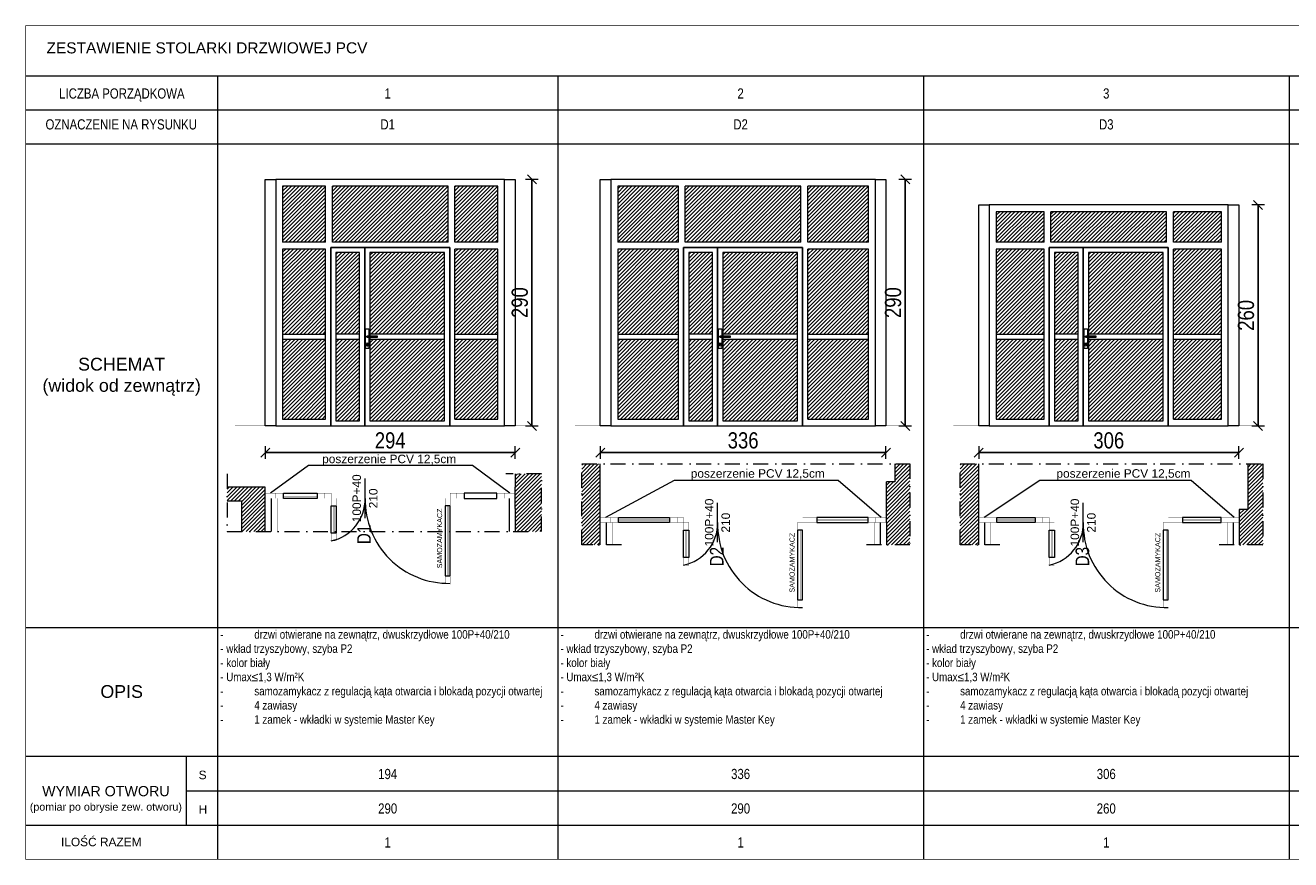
# Model space of a CAD drawing. Header units: millimetres. Extents: x 18880 to 99371, y -5529 to 27899.
# Tile 149 of 161: x 51284 to 52772, y 8113 to 9094. Entities that reach past the tile are written whole.
import ezdxf

# ---------------------------------------------------------------- set-up
doc = ezdxf.new("R2010")
doc.units = ezdxf.units.MM
doc.linetypes.add('Kropki i Kreski', pattern=[335.138881, 176.388884, -88.194442, 0, -70.555556])
for name, color, linetype, lineweight in [('AA_HATCH', 251, 'Continuous', 0), ('AA_IZOLACJA', 251, 'Continuous', 0), ('AA_OPIS', 2, 'Continuous', 0), ('AA_WIDOK', 254, 'Continuous', 0), ('K_SCIANY', 90, 'Continuous', 20)]:
    doc.layers.add(name, color=color, linetype=linetype, lineweight=lineweight)
doc.styles.add('1', font='ARIALN.TTF')
doc.styles.add('ARIAL', font='arial.ttf')
doc.styles.add('Arial Narrow', font='txt')
doc.styles.add('ddddddddddd', font='simplex.shx', dxfattribs={"height": 60})
doc.linetypes.add('BATTING', pattern='A,0.0001,-0.1,[134,ltypeshp.shx,S=0.1,R=0,X=-0.1,Y=0],-0.2,[134,ltypeshp.shx,S=0.1,R=180,X=0.1,Y=0],-0.1', length=0.4001)
doc.linetypes.add('STYROPIAN', pattern='A,0.000141,[1,styropian.shx,S=1,R=0,X=0,Y=0],-14.102004', length=14.102145)
doc.dimstyles.new('1_50', dxfattribs={"dimscale": 10, "dimtxt": 1.9, "dimasz": 0.005, "dimexe": 0, "dimexo": 0, "dimgap": 0.45, "dimtad": 1, "dimdec": 4, "dimrnd": 0.5, "dimdsep": 46, "dimtxsty": '1', "dimblk1": 'DIM01', "dimblk2": 'DIM01', "dimsah": 1, "dimcen": 2, "dimdle": 25, "dimse1": 1, "dimse2": 1, "dimclrd": 1, "dimclrt": 2, "dimadec": 0, "dimazin": 0, "dimtfac": 0.66665, "dimtdec": 4, "dimtix": 1, "dimtmove": 0, "dimatfit": 3, "dimldrblk": 'DIM01', "dimfxl": 0, "dimtolj": 1, "dimtzin": 0, "dimarcsym": 0})
pattern_1 = [(45, (18852.837, -13566.4396), (-2.24506403, 2.24506403), [])]

# ---------------------------------------------------------------- blocks, each defined once
blk = doc.blocks.new('DIM01')
at = {"color": 2}
blk.add_line((-106, -106), (106, 106), dxfattribs=at)
blk.add_line((0, -150), (0, 150))
blk = doc.blocks.new('*D355')
at = {"layer": 'AA_OPIS', "color": 1, "lineweight": -2, "transparency": 16777216}
blk.add_line((51566.2, 8591.7), (51860.1, 8591.7), dxfattribs=at)
at = {"layer": 'Defpoints', "color": 0, "transparency": 16777216}
for p in [(51566.2, 8623.1), (51860.2, 8623.1), (51860.2, 8591.7)]:
    blk.add_point(p, dxfattribs=at)
at = {"layer": 'AA_OPIS', "color": 1, "lineweight": -2, "transparency": 16777216, "xscale": 0.05, "yscale": 0.05, "zscale": 0.05, "rotation": 180}
blk.add_blockref('DIM01', (51566.2, 8591.7), dxfattribs=at)
at = {"layer": 'AA_OPIS', "color": 1, "lineweight": -2, "transparency": 16777216, "xscale": 0.05, "yscale": 0.05, "zscale": 0.05}
blk.add_blockref('DIM01', (51860.2, 8591.7), dxfattribs=at)
at = {"layer": 'AA_OPIS', "color": 2, "transparency": 16777216, "insert": (51713.2, 8605.9), "char_height": 19, "attachment_point": 5, "style": '1'}
blk.add_mtext('\\A1;294', dxfattribs=at)
blk = doc.blocks.new('*D356')
at = {"layer": 'AA_OPIS', "color": 1, "lineweight": -2, "transparency": 16777216}
blk.add_line((51879.8, 8623.1), (51879.8, 8913), dxfattribs=at)
at = {"layer": 'Defpoints', "color": 0, "transparency": 16777216}
for p in [(51860.2, 8913.1), (51879.8, 8913.1), (51860.2, 8623.1)]:
    blk.add_point(p, dxfattribs=at)
at = {"layer": 'AA_OPIS', "color": 1, "lineweight": -2, "transparency": 16777216, "xscale": 0.05, "yscale": 0.05, "zscale": 0.05}
for p, rotation in [((51879.8, 8913.1), 90), ((51879.8, 8623.1), 270)]:
    blk.add_blockref('DIM01', p, dxfattribs=dict(at, rotation=rotation))
at = {"layer": 'AA_OPIS', "color": 2, "transparency": 16777216, "insert": (51865.6, 8768.1), "char_height": 19, "attachment_point": 5, "rotation": 90, "style": '1'}
blk.add_mtext('\\A1;290', dxfattribs=at)
blk = doc.blocks.new('*D357')
at = {"layer": 'AA_OPIS', "color": 1, "lineweight": -2, "transparency": 16777216}
blk.add_line((51960.2, 8591.7), (52296.1, 8591.7), dxfattribs=at)
at = {"layer": 'Defpoints', "color": 0, "transparency": 16777216}
for p in [(51960.2, 8623.1), (52296.2, 8623.1), (52296.2, 8591.7)]:
    blk.add_point(p, dxfattribs=at)
at = {"layer": 'AA_OPIS', "color": 1, "lineweight": -2, "transparency": 16777216, "xscale": 0.05, "yscale": 0.05, "zscale": 0.05, "rotation": 180}
blk.add_blockref('DIM01', (51960.2, 8591.7), dxfattribs=at)
at = {"layer": 'AA_OPIS', "color": 1, "lineweight": -2, "transparency": 16777216, "xscale": 0.05, "yscale": 0.05, "zscale": 0.05}
blk.add_blockref('DIM01', (52296.2, 8591.7), dxfattribs=at)
at = {"layer": 'AA_OPIS', "color": 2, "transparency": 16777216, "insert": (52128.2, 8605.9), "char_height": 19, "attachment_point": 5, "style": '1'}
blk.add_mtext('\\A1;336', dxfattribs=at)
blk = doc.blocks.new('*D358')
at = {"layer": 'AA_OPIS', "color": 1, "lineweight": -2, "transparency": 16777216}
blk.add_line((52318.8, 8623.1), (52318.8, 8913), dxfattribs=at)
at = {"layer": 'Defpoints', "color": 0, "transparency": 16777216}
for p in [(52296.2, 8913.1), (52318.8, 8913.1), (52296.2, 8623.1)]:
    blk.add_point(p, dxfattribs=at)
at = {"layer": 'AA_OPIS', "color": 1, "lineweight": -2, "transparency": 16777216, "xscale": 0.05, "yscale": 0.05, "zscale": 0.05}
for p, rotation in [((52318.8, 8913.1), 90), ((52318.8, 8623.1), 270)]:
    blk.add_blockref('DIM01', p, dxfattribs=dict(at, rotation=rotation))
at = {"layer": 'AA_OPIS', "color": 2, "transparency": 16777216, "insert": (52304.6, 8768.1), "char_height": 19, "attachment_point": 5, "rotation": 90, "style": '1'}
blk.add_mtext('\\A1;290', dxfattribs=at)
blk = doc.blocks.new('*D359')
at = {"layer": 'AA_OPIS', "color": 1, "lineweight": -2, "transparency": 16777216}
blk.add_line((52405.2, 8591.7), (52711.1, 8591.7), dxfattribs=at)
at = {"layer": 'Defpoints', "color": 0, "transparency": 16777216}
for p in [(52405.2, 8623.1), (52711.2, 8623.1), (52711.2, 8591.7)]:
    blk.add_point(p, dxfattribs=at)
at = {"layer": 'AA_OPIS', "color": 1, "lineweight": -2, "transparency": 16777216, "xscale": 0.05, "yscale": 0.05, "zscale": 0.05, "rotation": 180}
blk.add_blockref('DIM01', (52405.2, 8591.7), dxfattribs=at)
at = {"layer": 'AA_OPIS', "color": 1, "lineweight": -2, "transparency": 16777216, "xscale": 0.05, "yscale": 0.05, "zscale": 0.05}
blk.add_blockref('DIM01', (52711.2, 8591.7), dxfattribs=at)
at = {"layer": 'AA_OPIS', "color": 2, "transparency": 16777216, "insert": (52558.2, 8605.9), "char_height": 19, "attachment_point": 5, "style": '1'}
blk.add_mtext('\\A1;306', dxfattribs=at)
blk = doc.blocks.new('*D360')
at = {"layer": 'AA_OPIS', "color": 1, "lineweight": -2, "transparency": 16777216}
blk.add_line((52733.8, 8623.1), (52733.8, 8883), dxfattribs=at)
at = {"layer": 'Defpoints', "color": 0, "transparency": 16777216}
for p in [(52711.2, 8883.1), (52733.8, 8883.1), (52711.2, 8623.1)]:
    blk.add_point(p, dxfattribs=at)
at = {"layer": 'AA_OPIS', "color": 1, "lineweight": -2, "transparency": 16777216, "xscale": 0.05, "yscale": 0.05, "zscale": 0.05}
for p, rotation in [((52733.8, 8883.1), 90), ((52733.8, 8623.1), 270)]:
    blk.add_blockref('DIM01', p, dxfattribs=dict(at, rotation=rotation))
at = {"layer": 'AA_OPIS', "color": 2, "transparency": 16777216, "insert": (52719.6, 8753.1), "char_height": 19, "attachment_point": 5, "rotation": 90, "style": '1'}
blk.add_mtext('\\A1;260', dxfattribs=at)

msp = doc.modelspace()

# ---------------------------------------------------------------- hatches: boundary and pattern name
at = {"layer": 'AA_HATCH'}
h = msp.add_hatch(dxfattribs=at)
h.set_pattern_fill('ANSI31', color=256, style=0)
h.set_pattern_definition([(45, (18852.837, -13516.4396), (-2.24506403, 2.24506403), [])])
h.paths.add_polyline_path([(51839.69972, 8725.09544), (51789.19972, 8725.09544), (51789.19972, 8631.09544), (51839.69972, 8631.09544)])
h.paths.add_polyline_path([(51839.69972, 8831.09544), (51789.19972, 8831.09544), (51789.19972, 8731.09544), (51839.69972, 8731.09544)])
h.paths.add_polyline_path([(51839.69972, 8905.09544), (51789.19972, 8905.09544), (51789.19972, 8839.09544), (51839.69972, 8839.09544)])
h.paths.add_polyline_path([(51781.19972, 8905.09544), (51645.19972, 8905.09544), (51645.19972, 8839.09544), (51781.19972, 8839.09544)])
h.paths.add_polyline_path([(51637.19972, 8905.09544), (51586.69972, 8905.09544), (51586.69972, 8839.09544), (51637.19972, 8839.09544)])
h.paths.add_polyline_path([(51637.19972, 8831.09544), (51586.69972, 8831.09544), (51586.69972, 8731.09544), (51637.19972, 8731.09544)])
h.paths.add_polyline_path([(51637.19972, 8725.09544), (51586.69972, 8725.09544), (51586.69972, 8631.09544), (51637.19972, 8631.09544)])
h = msp.add_hatch(dxfattribs=at)
h.set_pattern_fill('ANSI31', color=256, style=0)
h.set_pattern_definition(pattern_1)
h.paths.add_polyline_path([(52275.69972, 8725.09565), (52204.19972, 8725.09565), (52204.19972, 8631.09565), (52275.69972, 8631.09565)])
h.paths.add_polyline_path([(52275.69972, 8831.09565), (52204.19972, 8831.09565), (52204.19972, 8731.09565), (52275.69972, 8731.09565)])
h.paths.add_polyline_path([(52275.69972, 8905.09565), (52204.19972, 8905.09565), (52204.19972, 8839.09565), (52275.69972, 8839.09565)])
h.paths.add_polyline_path([(52196.19972, 8905.09565), (52060.19972, 8905.09565), (52060.19972, 8839.09565), (52196.19972, 8839.09565)])
h.paths.add_polyline_path([(52052.19972, 8905.09565), (51980.69972, 8905.09565), (51980.69972, 8839.09565), (52052.19972, 8839.09565)])
h.paths.add_polyline_path([(52052.19972, 8831.09565), (51980.69972, 8831.09565), (51980.69972, 8731.09565), (52052.19972, 8731.09565)])
h.paths.add_polyline_path([(52052.19972, 8725.09565), (51980.69972, 8725.09565), (51980.69972, 8631.09565), (52052.19972, 8631.09565)])
h = msp.add_hatch(dxfattribs=at)
h.set_pattern_fill('ANSI31', color=256, style=0)
h.set_pattern_definition(pattern_1)
h.paths.add_polyline_path([(52690.69972, 8725.09539), (52634.19972, 8725.09539), (52634.19972, 8631.09539), (52690.69972, 8631.09539)])
h.paths.add_polyline_path([(52690.69972, 8831.09539), (52634.19972, 8831.09539), (52634.19972, 8731.09539), (52690.69972, 8731.09539)])
h.paths.add_polyline_path([(52690.69972, 8875.09539), (52634.19972, 8875.09539), (52634.19972, 8839.09539), (52690.69972, 8839.09539)])
h.paths.add_polyline_path([(52626.19972, 8875.09539), (52490.19972, 8875.09539), (52490.19972, 8839.09539), (52626.19972, 8839.09539)])
h.paths.add_polyline_path([(52482.19972, 8875.09539), (52425.69972, 8875.09539), (52425.69972, 8839.09539), (52482.19972, 8839.09539)])
h.paths.add_polyline_path([(52482.19972, 8831.09539), (52425.69972, 8831.09539), (52425.69972, 8731.09539), (52482.19972, 8731.09539)])
h.paths.add_polyline_path([(52482.19972, 8725.09539), (52425.69972, 8725.09539), (52425.69972, 8631.09539), (52482.19972, 8631.09539)])
h = msp.add_hatch(dxfattribs=at)
h.set_pattern_fill('ANSI31', color=256, style=0)
h.set_pattern_definition([(45, (18902.837, -13410.4396), (-2.24506403, 2.24506403), [])])
h.paths.add_polyline_path([(51777.19972, 8827.09544), (51689.19972, 8827.09544), (51689.19972, 8731.09544), (51777.19972, 8731.09544)])
h.paths.add_polyline_path([(51677.19972, 8827.09544), (51649.19972, 8827.09544), (51649.19972, 8731.09544), (51677.19972, 8731.09544)])
h.paths.add_polyline_path([(51677.19972, 8725.09544), (51649.19972, 8725.09544), (51649.19972, 8629.09544), (51677.19972, 8629.09544)])
h.paths.add_polyline_path([(51777.19972, 8725.09544), (51689.19972, 8725.09544), (51689.19972, 8629.09544), (51777.19972, 8629.09544)])
h = msp.add_hatch(dxfattribs=at)
h.set_pattern_fill('ANSI31', color=256, style=0)
h.set_pattern_definition([(45, (19317.837, -13410.4394), (-2.24506403, 2.24506403), [])])
h.paths.add_polyline_path([(52192.19972, 8827.09565), (52104.19972, 8827.09565), (52104.19972, 8731.09565), (52192.19972, 8731.09565)])
h.paths.add_polyline_path([(52092.19972, 8827.09565), (52064.19972, 8827.09565), (52064.19972, 8731.09565), (52092.19972, 8731.09565)])
h.paths.add_polyline_path([(52092.19972, 8725.09565), (52064.19972, 8725.09565), (52064.19972, 8629.09565), (52092.19972, 8629.09565)])
h.paths.add_polyline_path([(52192.19972, 8725.09565), (52104.19972, 8725.09565), (52104.19972, 8629.09565), (52192.19972, 8629.09565)])
h = msp.add_hatch(dxfattribs=at)
h.set_pattern_fill('ANSI31', color=256, style=0)
h.set_pattern_definition([(45, (19747.837, -13410.4397), (-2.24506403, 2.24506403), [])])
h.paths.add_polyline_path([(52622.19972, 8827.09539), (52534.19972, 8827.09539), (52534.19972, 8731.09539), (52622.19972, 8731.09539)])
h.paths.add_polyline_path([(52522.19972, 8827.09539), (52494.19972, 8827.09539), (52494.19972, 8731.09539), (52522.19972, 8731.09539)])
h.paths.add_polyline_path([(52522.19972, 8725.09539), (52494.19972, 8725.09539), (52494.19972, 8629.09539), (52522.19972, 8629.09539)])
h.paths.add_polyline_path([(52622.19972, 8725.09539), (52534.19972, 8725.09539), (52534.19972, 8629.09539), (52622.19972, 8629.09539)])
h = msp.add_hatch(dxfattribs=at)
h.set_pattern_fill('ANSI31', color=256)
h.set_pattern_definition(pattern_1)
h.paths.add_polyline_path([(52324.33097, 8578.28437), (52306.69972, 8578.28437), (52306.69972, 8557.30828), (52296.69972, 8557.30828), (52296.69972, 8528.30828), (52296.69972, 8521.30828), (52296.69972, 8509.30828), (52296.69972, 8483.05477), (52324.33097, 8483.05477)])
h.paths.add_polyline_path([(51960.19972, 8578.28437), (51938.46013, 8578.28437), (51938.46013, 8483.05477), (51960.19972, 8483.05477), (51960.19972, 8509.30828), (51960.19972, 8515.30828)])
h = msp.add_hatch(dxfattribs=at)
h.set_pattern_fill('ANSI31', color=256)
h.set_pattern_definition(pattern_1)
h.paths.add_polyline_path([(52405.19972, 8578.28411), (52383.46013, 8578.28411), (52383.46013, 8483.05451), (52405.19972, 8483.05451), (52405.19972, 8509.30802), (52405.19972, 8515.30802)])
h.paths.add_polyline_path([(52739.33097, 8578.28411), (52721.69972, 8578.28411), (52721.69972, 8524.80802), (52711.69972, 8524.80802), (52711.69972, 8509.30802), (52711.69972, 8483.05451), (52739.33097, 8483.05451)])
h = msp.add_hatch(dxfattribs=at)
h.set_pattern_fill('ANSI31', color=256)
h.set_pattern_definition([(45, (19662.1798, -13418.9553), (-2.24506403, 2.24506403), [])])
h.paths.add_polyline_path([(51566.19972, 8537.82795), (51566.19972, 8543.82795), (51566.19972, 8544.82795), (51566.19972, 8550.82795), (51554.69972, 8550.82795), (51538.19972, 8550.82795), (51521.53858, 8550.82795), (51521.53858, 8534.82795), (51538.19972, 8534.82795), (51538.19972, 8498.92162), (51566.19972, 8498.92162), (51566.19972, 8525.82795)])
h.paths.add_polyline_path([(51891.27593, 8498.92162), (51891.27593, 8566.59239), (51860.19972, 8566.59239), (51860.19972, 8550.82795), (51860.19972, 8544.82795), (51860.19972, 8537.82795), (51860.19972, 8525.82795), (51860.19972, 8498.92162)])

# ---------------------------------------------------------------- linework, layer by layer
at = {"layer": 'AA_IZOLACJA', "linetype": 'STYROPIAN', "ltscale": 1.4}
for points in [[(51573.19972, 8537.82795), (51573.19972, 8498.92162)], [(51853.19972, 8537.82795), (51853.19972, 8498.92162)], [(51967.19972, 8509.30828), (51967.19972, 8483.05477)], [(52412.19972, 8509.30802), (52412.19972, 8483.05451)], [(52704.69972, 8483.05451), (52704.69972, 8509.30802)]]:
    msp.add_lwpolyline(points, dxfattribs=at)
at = {"layer": 'AA_IZOLACJA', "linetype": 'BATTING', "ltscale": 16}
msp.add_lwpolyline([(52289.69972, 8483.05477), (52289.69972, 8509.30828)], dxfattribs=at)
at = {"layer": 'AA_OPIS', "linetype": 'Continuous'}
for p, q in [((51683.69972, 8514.62802), (51683.69972, 8561.02788)), ((52098.19972, 8486.10835), (52098.19972, 8532.50821)), ((52528.19972, 8486.10809), (52528.19972, 8532.50795))]:
    msp.add_line(p, q, dxfattribs=at)
at = {"layer": 'AA_OPIS', "const_width": 1}
msp.add_lwpolyline([(54920.19943, 8113.19294), (51284.56617, 8113.19546), (51284.56628, 9093.8623), (54920.20048, 9093.8599), (54920.19943, 8113.19702)], dxfattribs=at)
at = {"layer": 'AA_OPIS'}
for points in [[(51284.56628, 9035.04377), (54920.20041, 9035.04125)], [(51510.19949, 9035.04377), (51510.19998, 8113.196)], [(51910.19949, 9035.04392), (51910.19998, 8113.19614)], [(52340.19949, 9035.04413), (52340.19998, 8113.19636)], [(52770.19949, 9035.04387), (52770.19998, 8113.1961)], [(51284.56628, 8995.04377), (54920.20038, 8995.04132)], [(51284.56628, 8955.04377), (54920.20028, 8955.04132)], [(51284.56618, 8385.68591), (54920.19968, 8385.68335)], [(51284.56618, 8234.36199), (54920.19957, 8234.35953)], [(51284.56618, 8234.36199), (54920.19957, 8234.35953)], [(51473.04765, 8234.36199), (51473.04765, 8153.19546)], [(51473.04764, 8193.77869), (54920.19953, 8193.77628)], [(51284.56618, 8153.19546), (54920.19948, 8153.193)]]:
    msp.add_lwpolyline(points, dxfattribs=at)
at = {"layer": 'AA_OPIS', "linetype": 'Continuous'}
for points in [[(51853.94972, 8543.82795), (51810.13351, 8576.46641), (51617.26594, 8576.46641), (51572.44972, 8543.82795)], [(52290.44972, 8515.30828), (52240.13351, 8558.78828), (52047.26594, 8558.78828), (51966.44972, 8515.30828)], [(52705.44972, 8515.30802), (52655.13351, 8558.78802), (52477.26594, 8558.78802), (52411.44972, 8515.30802)]]:
    msp.add_lwpolyline(points, dxfattribs=at)
at = {"layer": 'AA_OPIS', "linetype": 'Kropki i Kreski', "ltscale": 0.1}
for points in [[(51985.13021, 8483.05477), (51938.46013, 8483.05477), (51938.46013, 8578.28437), (52324.33097, 8578.28437), (52324.33097, 8483.05477), (52268.03811, 8483.05477)], [(52430.13021, 8483.05451), (52383.46013, 8483.05451), (52383.46013, 8578.28411), (52739.33097, 8578.28411), (52739.33097, 8483.05451), (52683.03811, 8483.05451)], [(51521.53858, 8566.59239), (51521.53858, 8498.92162), (51891.27593, 8498.92162), (51891.27593, 8566.59239), (51849.09137, 8566.59239)]]:
    msp.add_lwpolyline(points, dxfattribs=at)
at = {"layer": 'AA_WIDOK'}
for points in [[(51566.19972, 8913.09544), (51578.69972, 8913.09544), (51578.69972, 8623.09544), (51566.19972, 8623.09544)], [(51578.69972, 8623.09544), (51847.69972, 8623.09544), (51847.69972, 8913.09544), (51578.69972, 8913.09544)], [(51847.69972, 8913.09544), (51860.19972, 8913.09544), (51860.19972, 8623.09544), (51847.69972, 8623.09544)], [(51960.19972, 8913.09565), (51972.69972, 8913.09565), (51972.69972, 8623.09565), (51960.19972, 8623.09565)], [(51972.69972, 8623.09565), (52283.69972, 8623.09565), (52283.69972, 8913.09565), (51972.69972, 8913.09565)], [(52283.69972, 8913.09565), (52296.19972, 8913.09565), (52296.19972, 8623.09565), (52283.69972, 8623.09565)], [(52405.19972, 8883.09539), (52417.69972, 8883.09539), (52417.69972, 8623.09539), (52405.19972, 8623.09539)], [(52417.69972, 8623.09539), (52698.69972, 8623.09539), (52698.69972, 8883.09539), (52417.69972, 8883.09539)], [(52698.69972, 8883.09539), (52711.19972, 8883.09539), (52711.19972, 8623.09539), (52698.69972, 8623.09539)], [(51683.19972, 8833.09544), (51643.19972, 8833.09544), (51643.19972, 8623.09544), (51683.19972, 8623.09544)], [(51677.19972, 8827.09544), (51649.19972, 8827.09544), (51649.19972, 8629.09544), (51677.19972, 8629.09544)], [(51783.19972, 8833.09544), (51683.19972, 8833.09544), (51683.19972, 8623.09544), (51783.19972, 8623.09544)], [(51777.19972, 8827.09544), (51689.19972, 8827.09544), (51689.19972, 8629.09544), (51777.19972, 8629.09544)], [(52098.19972, 8833.09565), (52058.19972, 8833.09565), (52058.19972, 8623.09565), (52098.19972, 8623.09565)], [(52092.19972, 8827.09565), (52064.19972, 8827.09565), (52064.19972, 8629.09565), (52092.19972, 8629.09565)], [(52198.19972, 8833.09565), (52098.19972, 8833.09565), (52098.19972, 8623.09565), (52198.19972, 8623.09565)], [(52192.19972, 8827.09565), (52104.19972, 8827.09565), (52104.19972, 8629.09565), (52192.19972, 8629.09565)], [(52528.19972, 8833.09539), (52488.19972, 8833.09539), (52488.19972, 8623.09539), (52528.19972, 8623.09539)], [(52522.19972, 8827.09539), (52494.19972, 8827.09539), (52494.19972, 8629.09539), (52522.19972, 8629.09539)], [(52628.19972, 8833.09539), (52528.19972, 8833.09539), (52528.19972, 8623.09539), (52628.19972, 8623.09539)], [(52622.19972, 8827.09539), (52534.19972, 8827.09539), (52534.19972, 8629.09539), (52622.19972, 8629.09539)], [(51688.19972, 8714.29349), (51684.19972, 8714.29349), (51684.19972, 8737.29349), (51688.19972, 8737.29349)], [(52103.19972, 8714.29371), (52099.19972, 8714.29371), (52099.19972, 8737.29371), (52103.19972, 8737.29371)], [(52533.19972, 8714.29345), (52529.19972, 8714.29345), (52529.19972, 8737.29345), (52533.19972, 8737.29345)], [(51649.19972, 8725.09544), (51677.19972, 8725.09544), (51677.19972, 8731.09544), (51649.19972, 8731.09544)], [(51689.19972, 8725.09544), (51777.19972, 8725.09544), (51777.19972, 8731.09544), (51689.19972, 8731.09544)], [(52064.19972, 8725.09565), (52092.19972, 8725.09565), (52092.19972, 8731.09565), (52064.19972, 8731.09565)], [(52104.19972, 8725.09565), (52192.19972, 8725.09565), (52192.19972, 8731.09565), (52104.19972, 8731.09565)], [(52494.19972, 8725.09539), (52522.19972, 8725.09539), (52522.19972, 8731.09539), (52494.19972, 8731.09539)], [(52534.19972, 8725.09539), (52622.19972, 8725.09539), (52622.19972, 8731.09539), (52534.19972, 8731.09539)]]:
    msp.add_lwpolyline(points, close=True, dxfattribs=at)
for points in [[(51637.19972, 8905.09544), (51586.69972, 8905.09544), (51586.69972, 8839.09544)], [(51637.19972, 8839.09544), (51637.19972, 8905.09544)], [(51645.19972, 8839.09544), (51645.19972, 8905.09544)], [(51781.19972, 8905.09544), (51645.19972, 8905.09544)], [(51781.19972, 8839.09544), (51781.19972, 8905.09544)], [(51789.19972, 8839.09544), (51789.19972, 8905.09544)], [(51839.69972, 8839.09544), (51839.69972, 8905.09544), (51789.19972, 8905.09544)], [(52052.19972, 8905.09565), (51980.69972, 8905.09565), (51980.69972, 8839.09565)], [(52052.19972, 8839.09565), (52052.19972, 8905.09565)], [(52196.19972, 8905.09565), (52060.19972, 8905.09565)], [(52060.19972, 8839.09565), (52060.19972, 8905.09565)], [(52196.19972, 8839.09565), (52196.19972, 8905.09565)], [(52275.69972, 8839.09565), (52275.69972, 8905.09565), (52204.19972, 8905.09565)], [(52204.19972, 8839.09565), (52204.19972, 8905.09565)], [(52482.19972, 8875.09539), (52425.69972, 8875.09539), (52425.69972, 8839.09539)], [(52482.19972, 8839.09539), (52482.19972, 8875.09539)], [(52626.19972, 8875.09539), (52490.19972, 8875.09539)], [(52490.19972, 8839.09539), (52490.19972, 8875.09539)], [(52626.19972, 8839.09539), (52626.19972, 8875.09539)], [(52690.69972, 8839.09539), (52690.69972, 8875.09539), (52634.19972, 8875.09539)], [(52634.19972, 8839.09539), (52634.19972, 8875.09539)], [(51637.19972, 8839.09544), (51586.69972, 8839.09544)], [(51781.19972, 8839.09544), (51645.19972, 8839.09544)], [(51839.69972, 8839.09544), (51789.19972, 8839.09544)], [(52052.19972, 8839.09565), (51980.69972, 8839.09565)], [(52196.19972, 8839.09565), (52060.19972, 8839.09565)], [(52275.69972, 8839.09565), (52204.19972, 8839.09565)], [(52482.19972, 8839.09539), (52425.69972, 8839.09539)], [(52626.19972, 8839.09539), (52490.19972, 8839.09539)], [(52690.69972, 8839.09539), (52634.19972, 8839.09539)], [(51637.19972, 8831.09544), (51586.69972, 8831.09544)], [(51586.69972, 8831.09544), (51586.69972, 8631.09544), (51637.19972, 8631.09544)], [(51637.19972, 8631.09544), (51637.19972, 8831.09544)], [(51643.19972, 8623.09544), (51643.19972, 8833.09544), (51783.19972, 8833.09544), (51783.19972, 8623.09544)], [(51789.19972, 8631.09544), (51839.69972, 8631.09544), (51839.69972, 8831.09544)], [(51839.69972, 8831.09544), (51789.19972, 8831.09544)], [(51789.19972, 8631.09544), (51789.19972, 8831.09544)], [(51980.69972, 8831.09565), (51980.69972, 8631.09565), (52052.19972, 8631.09565)], [(52052.19972, 8831.09565), (51980.69972, 8831.09565)], [(52052.19972, 8631.09565), (52052.19972, 8831.09565)], [(52058.19972, 8623.09565), (52058.19972, 8833.09565), (52198.19972, 8833.09565), (52198.19972, 8623.09565)], [(52204.19972, 8631.09565), (52275.69972, 8631.09565), (52275.69972, 8831.09565)], [(52275.69972, 8831.09565), (52204.19972, 8831.09565)], [(52204.19972, 8631.09565), (52204.19972, 8831.09565)], [(52425.69972, 8831.09539), (52425.69972, 8631.09539), (52482.19972, 8631.09539)], [(52482.19972, 8831.09539), (52425.69972, 8831.09539)], [(52482.19972, 8631.09539), (52482.19972, 8831.09539)], [(52488.19972, 8623.09539), (52488.19972, 8833.09539), (52628.19972, 8833.09539), (52628.19972, 8623.09539)], [(52634.19972, 8631.09539), (52690.69972, 8631.09539), (52690.69972, 8831.09539)], [(52690.69972, 8831.09539), (52634.19972, 8831.09539)], [(52634.19972, 8631.09539), (52634.19972, 8831.09539)], [(51586.69972, 8731.09544), (51637.19972, 8731.09544)], [(51586.69972, 8725.09544), (51637.19972, 8725.09544)], [(51789.19972, 8731.09544), (51839.69972, 8731.09544)], [(51789.19972, 8725.09544), (51839.69972, 8725.09544)], [(51980.69972, 8731.09565), (52052.19972, 8731.09565)], [(51980.69972, 8725.09565), (52052.19972, 8725.09565)], [(52204.19972, 8731.09565), (52275.69972, 8731.09565)], [(52204.19972, 8725.09565), (52275.69972, 8725.09565)], [(52425.69972, 8731.09539), (52482.19972, 8731.09539)], [(52425.69972, 8725.09539), (52482.19972, 8725.09539)], [(52634.19972, 8731.09539), (52690.69972, 8731.09539)], [(52634.19972, 8725.09539), (52690.69972, 8725.09539)]]:
    msp.add_lwpolyline(points, dxfattribs=at)
for points in [[(51698.02039, 8727.09544), (51686.51032, 8727.09544, -1), (51686.51032, 8729.09544), (51698.02039, 8729.09544)], [(52113.02039, 8727.09565), (52101.51032, 8727.09565, -1), (52101.51032, 8729.09565), (52113.02039, 8729.09565)], [(52543.02039, 8727.09539), (52531.51032, 8727.09539, -1), (52531.51032, 8729.09539), (52543.02039, 8729.09539)]]:
    msp.add_lwpolyline(points, format="xyb", close=True, dxfattribs=at)
for points in [[(51686.89973, 8719.0053), (51686.89973, 8717.46691, -1), (51685.49973, 8717.46691), (51685.49973, 8719.0053)], [(52101.89973, 8719.00551), (52101.89973, 8717.46713, -1), (52100.49973, 8717.46713), (52100.49973, 8719.00551)], [(52531.89973, 8719.00525), (52531.89973, 8717.46687, -1), (52530.49973, 8717.46687), (52530.49973, 8719.00525)]]:
    msp.add_lwpolyline(points, format="xyb", dxfattribs=at)
at = {"layer": 'AA_WIDOK', "const_width": 0.3}
for points in [[(51887.02124, 8623.09544), (51530.49725, 8623.09544)], [(52323.02124, 8623.09565), (51930.49725, 8623.09565)], [(52738.02124, 8623.09539), (52375.49725, 8623.09539)], [(51580.19972, 8537.82795), (51580.19972, 8498.92162)], [(51846.19972, 8537.82795), (51846.19972, 8498.92162)], [(51974.19972, 8509.30828), (51974.19972, 8483.05477)], [(52282.69972, 8483.05477), (52282.69972, 8509.30828)], [(52419.19972, 8509.30802), (52419.19972, 8483.05451)], [(52697.69972, 8483.05451), (52697.69972, 8509.30802)]]:
    msp.add_lwpolyline(points, dxfattribs=at)
at = {"layer": 'AA_WIDOK', "color": 4, "const_width": 0.3}
for points in [[(51566.19972, 8537.82795), (51578.69972, 8537.82795), (51578.69972, 8543.82795), (51566.19972, 8543.82795)], [(51578.69972, 8537.82795), (51587.69972, 8537.82795), (51587.69972, 8543.82795), (51578.69972, 8543.82795)], [(51587.69972, 8541.32795), (51627.19972, 8541.32795), (51627.19972, 8540.32795), (51587.69972, 8540.32795)], [(51627.19972, 8537.82795), (51636.19972, 8537.82795), (51636.19972, 8543.82795), (51627.19972, 8543.82795)], [(51636.19972, 8543.82795), (51643.69972, 8543.82795), (51643.69972, 8537.82795), (51636.19972, 8537.82795)], [(51791.19972, 8543.82795), (51783.69972, 8543.82795), (51783.69972, 8537.82795), (51791.19972, 8537.82795)], [(51800.19972, 8537.82795), (51791.19972, 8537.82795), (51791.19972, 8543.82795), (51800.19972, 8543.82795)], [(51847.69972, 8537.82795), (51838.69972, 8537.82795), (51838.69972, 8543.82795), (51847.69972, 8543.82795)], [(51860.19972, 8537.82795), (51847.69972, 8537.82795), (51847.69972, 8543.82795), (51860.19972, 8543.82795)], [(51643.69972, 8537.82795), (51643.69972, 8528.82795), (51649.69972, 8528.82795), (51649.69972, 8537.82795)], [(51647.19972, 8528.82795), (51647.19972, 8496.82795), (51646.19972, 8496.82795), (51646.19972, 8528.82795)], [(51783.69972, 8537.82795), (51783.69972, 8528.82795), (51777.69972, 8528.82795), (51777.69972, 8537.82795)], [(51780.19972, 8528.82795), (51780.19972, 8446.82795), (51781.19972, 8446.82795), (51781.19972, 8528.82795)], [(51960.19972, 8509.30828), (51972.69972, 8509.30828), (51972.69972, 8515.30828), (51960.19972, 8515.30828)], [(51972.69972, 8509.30828), (51981.69972, 8509.30828), (51981.69972, 8515.30828), (51972.69972, 8515.30828)], [(51981.69972, 8512.80828), (52041.69972, 8512.80828), (52041.69972, 8511.80828), (51981.69972, 8511.80828)], [(52041.69972, 8509.30828), (52050.69972, 8509.30828), (52050.69972, 8515.30828), (52041.69972, 8515.30828)], [(52050.69972, 8515.30828), (52058.19972, 8515.30828), (52058.19972, 8509.30828), (52050.69972, 8509.30828)], [(52205.69972, 8515.30828), (52198.19972, 8515.30828), (52198.19972, 8509.30828), (52205.69972, 8509.30828)], [(52214.69972, 8509.30828), (52205.69972, 8509.30828), (52205.69972, 8515.30828), (52214.69972, 8515.30828)], [(52275.19972, 8512.80828), (52214.69972, 8512.80828), (52214.69972, 8511.80828), (52275.19972, 8511.80828)], [(52284.19972, 8509.30828), (52275.19972, 8509.30828), (52275.19972, 8515.30828), (52284.19972, 8515.30828)], [(52296.69972, 8509.30828), (52284.19972, 8509.30828), (52284.19972, 8515.30828), (52296.69972, 8515.30828)], [(52405.19972, 8509.30802), (52417.69972, 8509.30802), (52417.69972, 8515.30802), (52405.19972, 8515.30802)], [(52417.69972, 8509.30802), (52426.69972, 8509.30802), (52426.69972, 8515.30802), (52417.69972, 8515.30802)], [(52426.69972, 8512.80802), (52471.69972, 8512.80802), (52471.69972, 8511.80802), (52426.69972, 8511.80802)], [(52471.69972, 8509.30802), (52480.69972, 8509.30802), (52480.69972, 8515.30802), (52471.69972, 8515.30802)], [(52480.69972, 8515.30802), (52488.19972, 8515.30802), (52488.19972, 8509.30802), (52480.69972, 8509.30802)], [(52635.69972, 8515.30802), (52628.19972, 8515.30802), (52628.19972, 8509.30802), (52635.69972, 8509.30802)], [(52644.69972, 8509.30802), (52635.69972, 8509.30802), (52635.69972, 8515.30802), (52644.69972, 8515.30802)], [(52690.19972, 8512.80802), (52644.69972, 8512.80802), (52644.69972, 8511.80802), (52690.19972, 8511.80802)], [(52699.19972, 8509.30802), (52690.19972, 8509.30802), (52690.19972, 8515.30802), (52699.19972, 8515.30802)], [(52711.69972, 8509.30802), (52699.19972, 8509.30802), (52699.19972, 8515.30802), (52711.69972, 8515.30802)], [(51643.69972, 8496.82795), (51643.69972, 8487.82795), (51649.69972, 8487.82795), (51649.69972, 8496.82795)], [(52058.19972, 8509.30828), (52058.19972, 8500.30828), (52064.19972, 8500.30828), (52064.19972, 8509.30828)], [(52061.69972, 8500.30828), (52061.69972, 8468.30828), (52060.69972, 8468.30828), (52060.69972, 8500.30828)], [(52198.19972, 8509.30828), (52198.19972, 8500.30828), (52192.19972, 8500.30828), (52192.19972, 8509.30828)], [(52194.69972, 8500.30828), (52194.69972, 8418.30828), (52195.69972, 8418.30828), (52195.69972, 8500.30828)], [(52488.19972, 8509.30802), (52488.19972, 8500.30802), (52494.19972, 8500.30802), (52494.19972, 8509.30802)], [(52491.69972, 8500.30802), (52491.69972, 8468.30802), (52490.69972, 8468.30802), (52490.69972, 8500.30802)], [(52628.19972, 8509.30802), (52628.19972, 8500.30802), (52622.19972, 8500.30802), (52622.19972, 8509.30802)], [(52624.69972, 8500.30802), (52624.69972, 8418.30802), (52625.69972, 8418.30802), (52625.69972, 8500.30802)], [(52058.19972, 8468.30828), (52058.19972, 8459.30828), (52064.19972, 8459.30828), (52064.19972, 8468.30828)], [(52488.19972, 8468.30802), (52488.19972, 8459.30802), (52494.19972, 8459.30802), (52494.19972, 8468.30802)], [(51783.69972, 8446.82795), (51783.69972, 8437.82795), (51777.69972, 8437.82795), (51777.69972, 8446.82795)], [(52198.19972, 8418.30828), (52198.19972, 8409.30828), (52192.19972, 8409.30828), (52192.19972, 8418.30828)], [(52628.19972, 8418.30802), (52628.19972, 8409.30802), (52622.19972, 8409.30802), (52622.19972, 8418.30802)]]:
    msp.add_lwpolyline(points, close=True, dxfattribs=at)
at = {"layer": 'AA_WIDOK', "color": 4}
for points in [[(51587.69972, 8543.82795), (51627.19972, 8543.82795), (51627.19972, 8537.82795), (51587.69972, 8537.82795)], [(51838.69972, 8543.82795), (51800.19972, 8543.82795), (51800.19972, 8537.82795), (51838.69972, 8537.82795)], [(51649.69972, 8528.82795), (51649.69972, 8496.82795), (51643.69972, 8496.82795), (51643.69972, 8528.82795)], [(51777.69972, 8528.82795), (51777.69972, 8446.82795), (51783.69972, 8446.82795), (51783.69972, 8528.82795)], [(51981.69972, 8515.30828), (52041.69972, 8515.30828), (52041.69972, 8509.30828), (51981.69972, 8509.30828)], [(52275.19972, 8515.30828), (52214.69972, 8515.30828), (52214.69972, 8509.30828), (52275.19972, 8509.30828)], [(52426.69972, 8515.30802), (52471.69972, 8515.30802), (52471.69972, 8509.30802), (52426.69972, 8509.30802)], [(52690.19972, 8515.30802), (52644.69972, 8515.30802), (52644.69972, 8509.30802), (52690.19972, 8509.30802)], [(52064.19972, 8500.30828), (52064.19972, 8468.30828), (52058.19972, 8468.30828), (52058.19972, 8500.30828)], [(52192.19972, 8500.30828), (52192.19972, 8418.30828), (52198.19972, 8418.30828), (52198.19972, 8500.30828)], [(52494.19972, 8500.30802), (52494.19972, 8468.30802), (52488.19972, 8468.30802), (52488.19972, 8500.30802)], [(52622.19972, 8500.30802), (52622.19972, 8418.30802), (52628.19972, 8418.30802), (52628.19972, 8500.30802)]]:
    msp.add_lwpolyline(points, close=True, dxfattribs=at)
at = {"layer": 'AA_WIDOK'}
for centre in [(51686.19973, 8719.71944), (52101.19973, 8719.71966), (52531.19973, 8719.7194)]:
    msp.add_circle(centre, 1, dxfattribs=at)
at = {"layer": 'AA_WIDOK', "color": 4}
for centre, radius, start, end in [((51633.73412, 8536.80043), 49.97616, 281.50228717, 1.17809632), ((51781.81634, 8535.94457), 98.13469, 178.90032138, 271.09967862), ((52048.23412, 8508.28076), 49.97616, 281.50228717, 1.17809632), ((52196.31634, 8507.4249), 98.13469, 178.90032138, 271.09967862), ((52478.23412, 8508.2805), 49.97616, 281.50228717, 1.17809632), ((52626.31634, 8507.42464), 98.13469, 178.90032138, 271.09967862)]:
    msp.add_arc(centre, radius, start, end, dxfattribs=at)
at = {"layer": 'K_SCIANY'}
for points in [[(51960.19972, 8483.05477), (51960.19972, 8578.28437)], [(52306.69972, 8578.28437), (52306.69972, 8557.30828)], [(52405.19972, 8483.05451), (52405.19972, 8578.28411)], [(52721.69972, 8578.28411), (52721.69972, 8524.80802)], [(51860.19972, 8566.59239), (51860.19972, 8550.82795)], [(52296.69972, 8528.30828), (52296.69972, 8557.30828)], [(52306.69972, 8557.30828), (52296.69972, 8557.30828)], [(51566.19972, 8498.92162), (51566.19972, 8525.82795), (51566.19972, 8525.82795), (51566.19972, 8537.82795), (51566.19972, 8537.82795), (51566.19972, 8544.82795), (51566.19972, 8550.82795), (51554.69972, 8550.82795), (51538.19972, 8550.82795), (51521.53858, 8550.82795)], [(51860.19972, 8544.82795), (51860.19972, 8550.82795)], [(51860.19972, 8537.82795), (51860.19972, 8544.82795)], [(51521.53858, 8534.82795), (51538.19972, 8534.82795), (51538.19972, 8498.92162)], [(51860.19972, 8525.82795), (51860.19972, 8537.82795)], [(51860.19972, 8537.82795), (51860.19972, 8537.82795)], [(52296.69972, 8521.30828), (52296.69972, 8528.30828)], [(51860.19972, 8525.82795), (51860.19972, 8498.92162)], [(51860.19972, 8525.82795), (51860.19972, 8525.82795)], [(52296.69972, 8509.30828), (52296.69972, 8521.30828)], [(52296.69972, 8521.30828), (52296.69972, 8521.30828)], [(52721.69972, 8524.80802), (52711.69972, 8524.80802), (52711.69972, 8509.30802)], [(52711.69972, 8521.30802), (52711.69972, 8521.30802)], [(51960.19972, 8483.05477), (51960.19972, 8509.30828)], [(52296.69972, 8509.30828), (52296.69972, 8483.05477)], [(52405.19972, 8483.05451), (52405.19972, 8509.30802)], [(52711.69972, 8509.30802), (52711.69972, 8483.05451)]]:
    msp.add_lwpolyline(points, dxfattribs=at)

# ---------------------------------------------------------------- texts
at = {"layer": 'AA_OPIS'}
for s, insert, char_height, width, attachment_point, style in [('{\\H1.182x;ZESTAWIENIE STOLARKI DRZWIOWEJ PCV}', (51309.01038, 9074.31226), 11, 1358.6256955, 1, 'ARIAL'), ('{\\fArial|b0|i0|c238|p34;\\W0.8;LICZBA PORZĄDKOWA}', (51397.62356, 9020.14151), 12, 225.1518509, 2, 'ARIAL'), ('{\\W0.8;1}', (51710.1995, 9020.14163), 12, 399.9999971, 2, 'ARIAL'), ('{\\W0.8;2}', (52125.1995, 9020.14185), 12, 399.9999971, 2, 'ARIAL'), ('{\\W0.8;3}', (52555.1995, 9020.14159), 12, 399.9999971, 2, 'ARIAL'), ('{\\fArial|b0|i0|c238|p34;\\W0.8;OZNACZENIE NA RYSUNKU}', (51396.87741, 8983.79008), 12, 225.1518509, 2, 'ARIAL'), ('{\\W0.8;D1}', (51710.19952, 8983.79023), 12, 399.9999901, 2, 'ARIAL'), ('{\\W0.8;D2}', (52125.19952, 8983.79044), 12, 399.9999901, 2, 'ARIAL'), ('{\\W0.8;D3}', (52555.19952, 8983.79018), 12, 399.9999901, 2, 'ARIAL'), ('{\\fArial|b0|i0|c238|p34;SCHEMAT\\P(widok od zewnątrz)}', (51397.38279, 8703.18128), 15, 225.6332084, 2, 'ddddddddddd'), ('\\pxi-1,l1;{\\fArial Narrow|b0|i0|c238|p34;\\C2;-^Idrzwi otwierane na zewnątrz, dwuskrzydłowe 100P+40/210\\P- wkład trzyszybowy, szyba P2 \\P- kolor biały\\P- Umax\\fArial Narrow|b0|i0|c0|p34;\\C256;≤\\fArial Narrow|b0|i0|c238|p34;1,3 W/m²K\\P-^Isamozamykacz z regulacją kąta otwarcia i blokadą pozycji otwartej\\P-^I4 zawiasy\\P-^I1 zamek - wkładki w systemie Master Key }', (51513.38226, 8382.71736), 10, 396.8175818, 1, 'Arial Narrow'), ('\\pxi-1,l1;{\\fArial Narrow|b0|i0|c238|p34;\\C2;-^Idrzwi otwierane na zewnątrz, dwuskrzydłowe 100P+40/210\\P- wkład trzyszybowy, szyba P2 \\P- kolor biały\\P- Umax\\fArial Narrow|b0|i0|c0|p34;\\C256;≤\\fArial Narrow|b0|i0|c238|p34;1,3 W/m²K\\P-^Isamozamykacz z regulacją kąta otwarcia i blokadą pozycji otwartej\\P-^I4 zawiasy\\P-^I1 zamek - wkładki w systemie Master Key }', (51913.38226, 8382.71759), 10, 426.8175818, 1, 'Arial Narrow'), ('\\pxi-1,l1;{\\fArial Narrow|b0|i0|c238|p34;\\C2;-^Idrzwi otwierane na zewnątrz, dwuskrzydłowe 100P+40/210\\P- wkład trzyszybowy, szyba P2 \\P- kolor biały\\P- Umax\\fArial Narrow|b0|i0|c0|p34;\\C256;≤\\fArial Narrow|b0|i0|c238|p34;1,3 W/m²K\\P-^Isamozamykacz z regulacją kąta otwarcia i blokadą pozycji otwartej\\P-^I4 zawiasy\\P-^I1 zamek - wkładki w systemie Master Key }', (52343.38226, 8382.71733), 10, 426.8175818, 1, 'Arial Narrow'), ('{\\fArial|b0|i0|c238|p34;OPIS}', (51397.38298, 8310.47891), 15, 225.6335913, 5, 'ddddddddddd'), ('{\\fArial|b0|i0|c238|p34;S}', (51487.88774, 8217.42178), 10, 22.3121644, 1, 'ddddddddddd'), ('{\\W0.8;194}', (51710.19992, 8219.54942), 12, 400.0000206, 2, 'ARIAL'), ('{\\W0.8;336}', (52125.19992, 8219.54963), 12, 400.0000206, 2, 'ARIAL'), ('{\\W0.8;306}', (52555.19992, 8219.54938), 12, 400.0000206, 2, 'ARIAL'), ('{\\fArial|b0|i0|c238|p34;WYMIAR OTWORU\\P\\H0.75x;(pomiar po obrysie zew. otworu)}', (51378.80692, 8199.3899), 12, 188.4814672, 2, 'ddddddddddd'), ('{\\fArial|b0|i0|c238|p34;H}', (51487.88775, 8176.83856), 10, 22.3121644, 1, 'ddddddddddd'), ('{\\W0.8;290}', (51710.19994, 8178.9662), 12, 400.0000128, 2, 'ARIAL'), ('{\\W0.8;290}', (52125.19994, 8178.96641), 12, 400.0000128, 2, 'ARIAL'), ('{\\W0.8;260}', (52555.19994, 8178.96615), 12, 400.0000128, 2, 'ARIAL'), ('{\\fArial|b0|i0|c238|p34;ILOŚĆ RAZEM}', (51326.04218, 8138.55229), 10, 643.1857143, 1, 'ddddddddddd'), ('{\\W0.8;1}', (51710.19997, 8138.96672), 12, 400.000005, 2, 'ARIAL'), ('{\\W0.8;1}', (52125.19997, 8138.96694), 12, 400.000005, 2, 'ARIAL'), ('{\\W0.8;1}', (52555.19997, 8138.96668), 12, 400.000005, 2, 'ARIAL')]:
    msp.add_mtext(s, dxfattribs=dict(at, insert=insert, char_height=char_height, width=width, attachment_point=attachment_point, style=style))
at = {"layer": 'AA_OPIS', "linetype": 'Continuous', "char_height": 10, "attachment_point": 8, "style": 'ARIAL'}
for insert in [(51711.97911, 8576.17994), (52145.42034, 8559.07475), (52575.42034, 8559.07449)]:
    msp.add_mtext('poszerzenie PCV 12,5cm', dxfattribs=dict(at, insert=insert))
at = {"layer": 'AA_OPIS', "linetype": 'Continuous', "attachment_point": 8, "rotation": 90, "style": 'ARIAL'}
for s, insert, char_height in [('100P+40', (51678.90968, 8537.89617), 10), ('210', (51698.34189, 8537.77204), 10), ('100P+40', (52093.40968, 8509.37651), 10), ('100P+40', (52523.40968, 8509.37625), 10), ('SAMOZAMYKACZ', (51774.32582, 8490.67073), 6), ('210', (52112.84189, 8509.25238), 10), ('210', (52542.84189, 8509.25212), 10), ('SAMOZAMYKACZ', (52188.82582, 8462.15106), 6), ('SAMOZAMYKACZ', (52618.82582, 8462.1508), 6)]:
    msp.add_mtext(s, dxfattribs=dict(at, insert=insert, char_height=char_height))
at = {"layer": 'AA_OPIS', "char_height": 16, "width": 44.2663591, "attachment_point": 2, "rotation": 90, "style": 'ARIAL'}
for s, insert in [('{\\W0.8;D1}', (51674.34512, 8495.41232)), ('{\\W0.8;D2}', (52089.14423, 8469.24574)), ('{\\W0.8;D3}', (52519.14423, 8469.24548))]:
    msp.add_mtext(s, dxfattribs=dict(at, insert=insert))

# ---------------------------------------------------------------- dimensions: what is measured, and where the dimension line sits
at = {"layer": 'AA_OPIS'}
for base, p1, p2, picture, middle in [((51879.83034, 8913.09544), (51860.19972, 8623.09544), (51860.19972, 8913.09544), '*D356', (51865.62945, 8768.09544)), ((52318.77964, 8913.09565), (52296.19972, 8623.09565), (52296.19972, 8913.09565), '*D358', (52304.57875, 8768.09565)), ((52733.77964, 8883.09539), (52711.19972, 8623.09539), (52711.19972, 8883.09539), '*D360', (52719.57875, 8753.09539))]:
    dim = msp.add_linear_dim(base=base, p1=p1, p2=p2, angle=90, dimstyle='1_50', dxfattribs=at)
    dim.commit()
    dim.dimension.update_dxf_attribs({"geometry": picture, "text_midpoint": middle})
for base, p1, p2, picture, middle in [((51860.19972, 8591.721), (51566.19972, 8623.09544), (51860.19972, 8623.09544), '*D355', (51713.19972, 8605.92189)), ((52296.19972, 8591.72122), (51960.19972, 8623.09565), (52296.19972, 8623.09565), '*D357', (52128.19972, 8605.9221)), ((52711.19972, 8591.72096), (52405.19972, 8623.09539), (52711.19972, 8623.09539), '*D359', (52558.19972, 8605.92184))]:
    dim = msp.add_linear_dim(base=base, p1=p1, p2=p2, dimstyle='1_50', dxfattribs=at)
    dim.commit()
    dim.dimension.update_dxf_attribs({"geometry": picture, "text_midpoint": middle})

doc.saveas('drawing.dxf')
